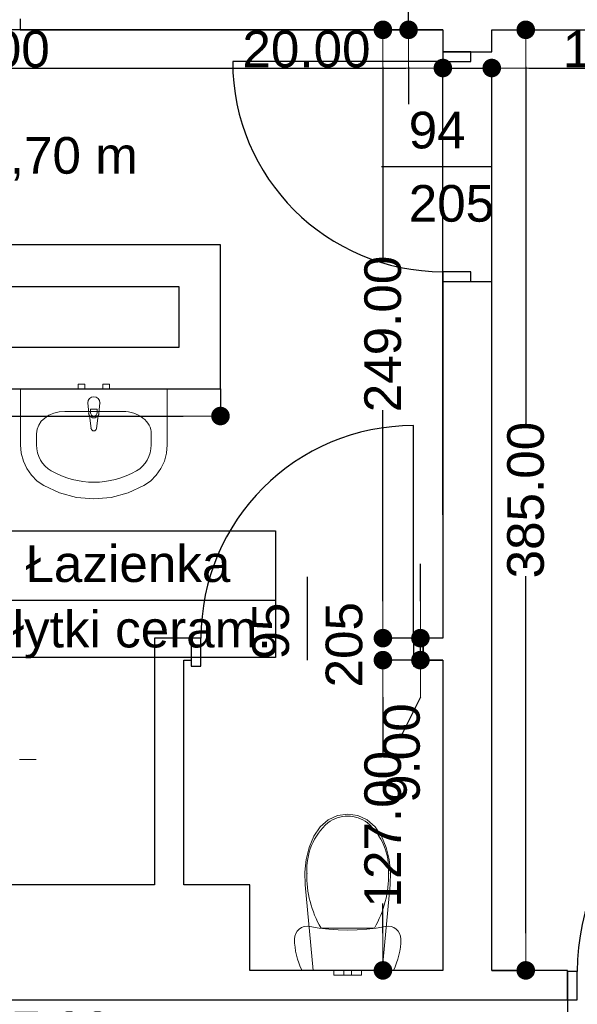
# Model space of a CAD drawing. Header units: millimetres. Extents: x -175445 to -20415, y -559200 to 231527.
# Tile 116 of 256: x -96839 to -94558, y -177409 to -173379. Entities that reach past the tile are written whole.
import ezdxf
from ezdxf.enums import TextEntityAlignment as Align

# ---------------------------------------------------------------- set-up
doc = ezdxf.new("R2010")
doc.units = ezdxf.units.MM
doc.header["$MEASUREMENT"] = 0
for name, color, linetype in [('Drzwi', 7, 'Continuous'), ('Linia', 7, 'Continuous'), ('Obiekt', 7, 'Continuous'), ('Strefa', 7, 'Continuous'), ('Słup', 7, 'Continuous'), ('Tekst', 7, 'Continuous'), ('Wymiary', 63, 'Continuous'), ('Ściana', 7, 'Continuous')]:
    doc.layers.add(name, color=color, linetype=linetype)
doc.styles.add('Arial', font='txt')
doc.styles.add('Times new roman', font='txt')
doc.dimstyles.new('GENERATED_STYLE__1', dxfattribs={"dimtxt": 150, "dimasz": 152, "dimexe": 0.18, "dimexo": 0, "dimgap": 0.09, "dimtad": 1, "dimtih": 1, "dimtoh": 1, "dimlfac": 0.1, "dimzin": 0, "dimdsep": 46, "dimtxsty": 'Arial', "dimblk": 'ARROWHEAD_11', "dimblk1": 'ARROWHEAD_11', "dimblk2": 'ARROWHEAD_11', "dimcen": 0.09, "dimclrd": 114, "dimclre": 114, "dimclrt": 114, "dimazin": 0, "dimtfac": 1, "dimtdec": 4, "dimtmove": 0, "dimatfit": 3, "dimfxl": 1, "dimtolj": 1, "dimtzin": 0, "dimarcsym": 0})
doc.dimstyles.new('GENERATED_STYLE__2', dxfattribs={"dimtxt": 150, "dimasz": 152, "dimexe": 0.18, "dimexo": 0, "dimgap": 0.09, "dimtad": 1, "dimlfac": 0.1, "dimzin": 0, "dimdsep": 46, "dimtxsty": 'Arial', "dimblk": 'ARROWHEAD_11', "dimblk1": 'ARROWHEAD_11', "dimblk2": 'ARROWHEAD_11', "dimcen": 0.09, "dimclrd": 114, "dimclre": 114, "dimclrt": 114, "dimazin": 0, "dimtfac": 1, "dimtdec": 4, "dimtmove": 0, "dimatfit": 3, "dimfxl": 1, "dimtolj": 1, "dimtzin": 0, "dimarcsym": 0})
doc.dimstyles.new('GENERATED_STYLE__3', dxfattribs={"dimtxt": 150, "dimasz": 152, "dimexe": 0.18, "dimexo": 0, "dimgap": 0.09, "dimtad": 1, "dimlfac": 0.1, "dimzin": 0, "dimdsep": 46, "dimtxsty": 'Arial', "dimblk": 'ARROWHEAD_11', "dimblk1": 'ARROWHEAD_11', "dimblk2": 'ARROWHEAD_11', "dimcen": 0.09, "dimclrd": 114, "dimclre": 114, "dimclrt": 114, "dimazin": 0, "dimtfac": 1, "dimtdec": 4, "dimtmove": 2, "dimatfit": 3, "dimfxl": 1, "dimtolj": 1, "dimtzin": 0, "dimarcsym": 0})

# ---------------------------------------------------------------- blocks, each defined once
blk = doc.blocks.new('Łazienka_4_49_49', base_point=(-97000.8, 19615.4))
at = {"layer": 'Strefa'}
for p, q in [((-97734.9, 19898.2), (-95792.7, 19898.2)), ((-97734.9, 19379.6), (-97734.9, 19898.2)), ((-97698.2, 19872.3), (-97037.5, 19872.3)), ((-97698.2, 19646), (-97698.2, 19872.3)), ((-97037.5, 19872.3), (-97037.5, 19646)), ((-97000.8, 19898.2), (-97000.8, 19379.6)), ((-95792.7, 19898.2), (-95792.7, 19379.6)), ((-97037.5, 19646), (-97698.2, 19646)), ((-97734.9, 19615.4), (-95792.7, 19615.4)), ((-95792.7, 19379.6), (-97734.9, 19379.6))]:
    blk.add_line(p, q, dxfattribs=at)
at = {"layer": 'Strefa', "style": 'Arial'}
for tag, height, p in [('ROOM_NUMBER', 180, (-97367.8, 19770.2)), ('ROOM_NAME', 150, (-96396.7, 19764.2)), ('ROOM_CALC_AREA', 150, (-97367.8, 19503.3)), ('floor_f', 150, (-96396.7, 19496.3))]:
    blk.add_attdef(tag, text='', height=height, dxfattribs=at).set_placement(p, align=Align.MIDDLE_CENTER)
blk = doc.blocks.new('ARROWHEAD_11')
at = {"color": 0, "linetype": 'Continuous', "lineweight": 0}
blk.add_line((0, 0), (-1, 0), dxfattribs=at)
at = {"color": 0, "linetype": 'Continuous', "lineweight": 0, "const_width": 0.25, "flags": 128}
blk.add_lwpolyline([(-0.125, 0, 1), (0.125, 0, 1)], format="xyb", close=True, dxfattribs=at)
blk = doc.blocks.new('*D1448')
at = {"layer": 'Defpoints', "color": 0}
for p in [(-98968, -177390.6), (-94598, -177390.6), (-94598, -177592.8)]:
    blk.add_point(p, dxfattribs=at)
at = {"layer": 'Wymiary', "color": 114, "lineweight": -2}
for p, q in [((-98968, -177390.6), (-98968, -177593)), ((-94598, -177390.6), (-94598, -177593)), ((-98816, -177592.8), (-94750, -177592.8))]:
    blk.add_line(p, q, dxfattribs=at)
at = {"layer": 'Wymiary', "color": 114, "lineweight": -2, "xscale": 152, "yscale": 152, "zscale": 152, "rotation": 180}
blk.add_blockref('ARROWHEAD_11', (-98968, -177592.8), dxfattribs=at)
at = {"layer": 'Wymiary', "color": 114, "lineweight": -2, "xscale": 152, "yscale": 152, "zscale": 152}
blk.add_blockref('ARROWHEAD_11', (-94598, -177592.8), dxfattribs=at)
at = {"layer": 'Wymiary', "color": 114, "lineweight": 13, "insert": (-96783, -177516), "char_height": 150, "attachment_point": 5, "style": 'Arial'}
blk.add_mtext('\\A1;437.00', dxfattribs=at)
blk = doc.blocks.new('*D1449')
at = {"layer": 'Defpoints', "color": 0}
for p in [(-94598, -177390.6), (-93558, -177390.6), (-93558, -177592.8)]:
    blk.add_point(p, dxfattribs=at)
at = {"layer": 'Wymiary', "color": 114, "lineweight": -2}
for p, q in [((-94598, -177390.6), (-94598, -177593)), ((-93558, -177390.6), (-93558, -177593)), ((-94446, -177592.8), (-93710, -177592.8))]:
    blk.add_line(p, q, dxfattribs=at)
at = {"layer": 'Wymiary', "color": 114, "lineweight": -2, "xscale": 152, "yscale": 152, "zscale": 152, "rotation": 180}
blk.add_blockref('ARROWHEAD_11', (-94598, -177592.8), dxfattribs=at)
at = {"layer": 'Wymiary', "color": 114, "lineweight": -2, "xscale": 152, "yscale": 152, "zscale": 152}
blk.add_blockref('ARROWHEAD_11', (-93558, -177592.8), dxfattribs=at)
at = {"layer": 'Wymiary', "color": 114, "lineweight": 13, "insert": (-94078, -177516.1), "char_height": 150, "attachment_point": 5, "style": 'Arial'}
blk.add_mtext('\\A1;104.00', dxfattribs=at)
blk = doc.blocks.new('*D1455')
at = {"layer": 'Defpoints', "color": 0}
for p in [(-98738, -173420.6), (-95108, -173576.9), (-95108, -175405.6)]:
    blk.add_point(p, dxfattribs=at)
at = {"layer": 'Wymiary', "color": 114, "lineweight": -2}
for p, q in [((-98738, -173420.6), (-98738, -173577.1)), ((-98586, -173576.9), (-95260, -173576.9)), ((-95108, -175405.6), (-95108, -173576.7))]:
    blk.add_line(p, q, dxfattribs=at)
at = {"layer": 'Wymiary', "color": 114, "lineweight": -2, "xscale": 152, "yscale": 152, "zscale": 152, "rotation": 180}
blk.add_blockref('ARROWHEAD_11', (-98738, -173576.9), dxfattribs=at)
at = {"layer": 'Wymiary', "color": 114, "lineweight": -2, "xscale": 152, "yscale": 152, "zscale": 152}
blk.add_blockref('ARROWHEAD_11', (-95108, -173576.9), dxfattribs=at)
at = {"layer": 'Wymiary', "color": 114, "lineweight": 13, "insert": (-97036.8, -173500.2), "char_height": 150, "attachment_point": 5, "style": 'Arial'}
blk.add_mtext('\\A1;363.00', dxfattribs=at)
blk = doc.blocks.new('*D1456')
at = {"layer": 'Defpoints', "color": 0}
for p in [(-94908, -173576.9), (-95108, -175405.6), (-94908, -175405.6)]:
    blk.add_point(p, dxfattribs=at)
at = {"layer": 'Wymiary', "color": 114, "lineweight": -2}
for p, q in [((-95920.3, -173576.9), (-95412, -173576.9)), ((-95412, -173576.9), (-95260, -173576.9)), ((-95108, -175405.6), (-95108, -173576.7)), ((-95108, -173576.9), (-94908, -173576.9)), ((-94908, -175405.6), (-94908, -173576.7)), ((-94756, -173576.9), (-94604, -173576.9))]:
    blk.add_line(p, q, dxfattribs=at)
at = {"layer": 'Wymiary', "color": 114, "lineweight": -2, "xscale": 152, "yscale": 152, "zscale": 152}
blk.add_blockref('ARROWHEAD_11', (-95108, -173576.9), dxfattribs=at)
at = {"layer": 'Wymiary', "color": 114, "lineweight": -2, "xscale": 152, "yscale": 152, "zscale": 152, "rotation": 180}
blk.add_blockref('ARROWHEAD_11', (-94908, -173576.9), dxfattribs=at)
at = {"layer": 'Wymiary', "color": 114, "lineweight": 13, "insert": (-95666.2, -173500.2), "char_height": 150, "attachment_point": 5, "style": 'Arial'}
blk.add_mtext('\\A1;20.00', dxfattribs=at)
blk = doc.blocks.new('*D1457')
at = {"layer": 'Defpoints', "color": 0}
for p in [(-93458, -173420.6), (-93458, -173576.9), (-94908, -175405.6)]:
    blk.add_point(p, dxfattribs=at)
at = {"layer": 'Wymiary', "color": 114, "lineweight": -2}
for p, q in [((-93458, -173420.6), (-93458, -173577.1)), ((-94908, -175405.6), (-94908, -173576.7)), ((-94756, -173576.9), (-93610, -173576.9))]:
    blk.add_line(p, q, dxfattribs=at)
at = {"layer": 'Wymiary', "color": 114, "lineweight": -2, "xscale": 152, "yscale": 152, "zscale": 152, "rotation": 180}
blk.add_blockref('ARROWHEAD_11', (-94908, -173576.9), dxfattribs=at)
at = {"layer": 'Wymiary', "color": 114, "lineweight": -2, "xscale": 152, "yscale": 152, "zscale": 152}
blk.add_blockref('ARROWHEAD_11', (-93458, -173576.9), dxfattribs=at)
at = {"layer": 'Wymiary', "color": 114, "lineweight": 13, "insert": (-94296.8, -173500.2), "char_height": 150, "attachment_point": 5, "style": 'Arial'}
blk.add_mtext('\\A1;145.00', dxfattribs=at)
blk = doc.blocks.new('*D1467')
at = {"layer": 'Defpoints', "color": 0}
for p in [(-98738, -174890.6), (-96018, -174890.6), (-96018, -175001.5)]:
    blk.add_point(p, dxfattribs=at)
at = {"layer": 'Wymiary', "color": 114, "lineweight": -2}
for p, q in [((-98738, -174890.6), (-98738, -175001.7)), ((-96018, -174890.6), (-96018, -175001.7)), ((-98586, -175001.5), (-96170, -175001.5))]:
    blk.add_line(p, q, dxfattribs=at)
at = {"layer": 'Wymiary', "color": 114, "lineweight": -2, "xscale": 152, "yscale": 152, "zscale": 152, "rotation": 180}
blk.add_blockref('ARROWHEAD_11', (-98738, -175001.5), dxfattribs=at)
at = {"layer": 'Wymiary', "color": 114, "lineweight": -2, "xscale": 152, "yscale": 152, "zscale": 152}
blk.add_blockref('ARROWHEAD_11', (-96018, -175001.5), dxfattribs=at)
at = {"layer": 'Wymiary', "color": 114, "lineweight": 13, "insert": (-97378, -174924.8), "char_height": 150, "attachment_point": 5, "style": 'Arial'}
blk.add_mtext('\\A1;272.00', dxfattribs=at)
blk = doc.blocks.new('*D1469')
at = {"layer": 'Defpoints', "color": 0}
for p in [(-98408, -176120.6), (-98285.4, -176120.6), (-96288, -176920.6)]:
    blk.add_point(p, dxfattribs=at)
at = {"layer": 'Wymiary', "color": 114, "lineweight": -2}
for p, q in [((-98408, -176120.6), (-98285.3, -176120.6)), ((-98285.4, -176768.6), (-98285.4, -176272.6)), ((-98285.4, -176920.6), (-98362.1, -177072.6)), ((-96288, -176920.6), (-98285.6, -176920.6))]:
    blk.add_line(p, q, dxfattribs=at)
at = {"layer": 'Wymiary', "color": 114, "lineweight": -2, "xscale": 152, "yscale": 152, "zscale": 152}
for p, rotation in [((-98285.4, -176120.6), 90), ((-98285.4, -176920.6), 270)]:
    blk.add_blockref('ARROWHEAD_11', p, dxfattribs=dict(at, rotation=rotation))
at = {"layer": 'Wymiary', "color": 114, "lineweight": 13, "insert": (-98362.1, -177149.3), "char_height": 150, "attachment_point": 5, "rotation": 90, "style": 'Arial'}
blk.add_mtext('\\A1;80.00', dxfattribs=at)
blk = doc.blocks.new('*D1472')
at = {"layer": 'Defpoints', "color": 0}
for p in [(-98438.8, -174300.6), (-96018, -174300.6), (-98738, -174890.6)]:
    blk.add_point(p, dxfattribs=at)
at = {"layer": 'Wymiary', "color": 114, "lineweight": -2}
for p, q in [((-98438.8, -174148.6), (-98438.8, -173996.6)), ((-96018, -174300.6), (-98439, -174300.6)), ((-98438.8, -174300.6), (-98438.8, -174342.7)), ((-98438.8, -174890.6), (-98438.8, -174848.6)), ((-98738, -174890.6), (-98438.6, -174890.6)), ((-98438.8, -175042.6), (-98438.8, -175194.6))]:
    blk.add_line(p, q, dxfattribs=at)
at = {"layer": 'Wymiary', "color": 114, "lineweight": -2, "xscale": 152, "yscale": 152, "zscale": 152}
for p, rotation in [((-98438.8, -174300.6), 270), ((-98438.8, -174890.6), 90)]:
    blk.add_blockref('ARROWHEAD_11', p, dxfattribs=dict(at, rotation=rotation))
at = {"layer": 'Wymiary', "color": 114, "lineweight": 13, "insert": (-98438.8, -174595.6), "char_height": 150, "attachment_point": 5, "rotation": 90, "style": 'Arial'}
blk.add_mtext('\\A1;59.00', dxfattribs=at)
blk = doc.blocks.new('*D1473')
at = {"layer": 'Defpoints', "color": 0}
for p in [(-98438.8, -173420.6), (-95108, -173420.6), (-96018, -174300.6)]:
    blk.add_point(p, dxfattribs=at)
at = {"layer": 'Wymiary', "color": 114, "lineweight": -2}
for p, q in [((-95108, -173420.6), (-98439, -173420.6)), ((-98438.8, -173572.6), (-98438.8, -173607.6)), ((-98438.8, -174148.6), (-98438.8, -174113.7)), ((-96018, -174300.6), (-98439, -174300.6))]:
    blk.add_line(p, q, dxfattribs=at)
at = {"layer": 'Wymiary', "color": 114, "lineweight": -2, "xscale": 152, "yscale": 152, "zscale": 152}
for p, rotation in [((-98438.8, -173420.6), 90), ((-98438.8, -174300.6), 270)]:
    blk.add_blockref('ARROWHEAD_11', p, dxfattribs=dict(at, rotation=rotation))
at = {"layer": 'Wymiary', "color": 114, "lineweight": 13, "insert": (-98438.8, -173860.6), "char_height": 150, "attachment_point": 5, "rotation": 90, "style": 'Arial'}
blk.add_mtext('\\A1;88.00', dxfattribs=at)
blk = doc.blocks.new('*D1474')
at = {"layer": 'Defpoints', "color": 0}
for p in [(-95353.3, -176000.6), (-95108, -176000.6), (-95108, -177270.6)]:
    blk.add_point(p, dxfattribs=at)
at = {"layer": 'Wymiary', "color": 114, "lineweight": -2}
for p, q in [((-95108, -176000.6), (-95353.5, -176000.6)), ((-95353.3, -176152.6), (-95353.3, -176388.4)), ((-95353.3, -177118.6), (-95353.3, -176996.7)), ((-95108, -177270.6), (-95353.5, -177270.6))]:
    blk.add_line(p, q, dxfattribs=at)
at = {"layer": 'Wymiary', "color": 114, "lineweight": -2, "xscale": 152, "yscale": 152, "zscale": 152}
for p, rotation in [((-95353.3, -176000.6), 90), ((-95353.3, -177270.6), 270)]:
    blk.add_blockref('ARROWHEAD_11', p, dxfattribs=dict(at, rotation=rotation))
at = {"layer": 'Wymiary', "color": 114, "lineweight": 13, "insert": (-95353.3, -176692.6), "char_height": 150, "attachment_point": 5, "rotation": 90, "style": 'Arial'}
blk.add_mtext('\\A1;127.00', dxfattribs=at)
blk = doc.blocks.new('*D1475')
at = {"layer": 'Defpoints', "color": 0}
for p in [(-95199.9, -175910.6), (-95108, -175910.6), (-95108, -176000.6)]:
    blk.add_point(p, dxfattribs=at)
at = {"layer": 'Wymiary', "color": 114, "lineweight": -2}
for p, q in [((-95199.9, -175758.6), (-95199.9, -175606.6)), ((-95108, -175910.6), (-95200.1, -175910.6)), ((-95199.9, -176000.6), (-95199.9, -175910.6)), ((-95108, -176000.6), (-95200.1, -176000.6)), ((-95199.9, -176152.6), (-95276.6, -176304.6))]:
    blk.add_line(p, q, dxfattribs=at)
at = {"layer": 'Wymiary', "color": 114, "lineweight": -2, "xscale": 152, "yscale": 152, "zscale": 152}
for p, rotation in [((-95199.9, -175910.6), 270), ((-95199.9, -176000.6), 90)]:
    blk.add_blockref('ARROWHEAD_11', p, dxfattribs=dict(at, rotation=rotation))
at = {"layer": 'Wymiary', "color": 114, "lineweight": 13, "insert": (-95276.6, -176381.3), "char_height": 150, "attachment_point": 5, "rotation": 90, "style": 'Arial'}
blk.add_mtext('\\A1;9.00', dxfattribs=at)
blk = doc.blocks.new('*D1476')
at = {"layer": 'Defpoints', "color": 0}
for p in [(-95513, -173420.6), (-95353.3, -173420.6), (-95108, -175910.6)]:
    blk.add_point(p, dxfattribs=at)
at = {"layer": 'Wymiary', "color": 114, "lineweight": -2}
for p, q in [((-95513, -173420.6), (-95353.1, -173420.6)), ((-95353.3, -173572.6), (-95353.3, -174353.2)), ((-95353.3, -175758.6), (-95353.3, -174978.1)), ((-95108, -175910.6), (-95353.5, -175910.6))]:
    blk.add_line(p, q, dxfattribs=at)
at = {"layer": 'Wymiary', "color": 114, "lineweight": -2, "xscale": 152, "yscale": 152, "zscale": 152}
for p, rotation in [((-95353.3, -173420.6), 90), ((-95353.3, -175910.6), 270)]:
    blk.add_blockref('ARROWHEAD_11', p, dxfattribs=dict(at, rotation=rotation))
at = {"layer": 'Wymiary', "color": 114, "lineweight": 13, "insert": (-95353.3, -174665.6), "char_height": 150, "attachment_point": 5, "rotation": 90, "style": 'Arial'}
blk.add_mtext('\\A1;249.00', dxfattribs=at)
blk = doc.blocks.new('*D1477')
at = {"layer": 'Defpoints', "color": 0}
for p in [(-95513, -173260.6), (-95248.3, -173260.6), (-95513, -173420.6)]:
    blk.add_point(p, dxfattribs=at)
at = {"layer": 'Wymiary', "color": 114, "lineweight": -2}
for p, q in [((-95248.3, -173108.6), (-95248.3, -172956.6)), ((-95513, -173260.6), (-95248.1, -173260.6)), ((-95248.3, -173420.6), (-95248.3, -173260.6)), ((-95513, -173420.6), (-95248.1, -173420.6)), ((-95248.3, -173572.6), (-95248.3, -173724.6))]:
    blk.add_line(p, q, dxfattribs=at)
at = {"layer": 'Wymiary', "color": 114, "lineweight": -2, "xscale": 152, "yscale": 152, "zscale": 152}
for p, rotation in [((-95248.3, -173260.6), 270), ((-95248.3, -173420.6), 90)]:
    blk.add_blockref('ARROWHEAD_11', p, dxfattribs=dict(at, rotation=rotation))
at = {"layer": 'Wymiary', "color": 114, "lineweight": 13, "insert": (-95353.3, -173087.2), "char_height": 150, "attachment_point": 5, "rotation": 90, "style": 'Arial'}
blk.add_mtext('\\A1;16.00', dxfattribs=at)
blk = doc.blocks.new('*D1479')
at = {"layer": 'Defpoints', "color": 0}
for p in [(-94908, -173420.6), (-94768.9, -173420.6), (-94908, -177270.6)]:
    blk.add_point(p, dxfattribs=at)
at = {"layer": 'Wymiary', "color": 114, "lineweight": -2}
for p, q in [((-94908, -173420.6), (-94768.7, -173420.6)), ((-94768.9, -173572.6), (-94768.9, -175034.5)), ((-94768.9, -177118.6), (-94768.9, -175656.8)), ((-94908, -177270.6), (-94768.7, -177270.6))]:
    blk.add_line(p, q, dxfattribs=at)
at = {"layer": 'Wymiary', "color": 114, "lineweight": -2, "xscale": 152, "yscale": 152, "zscale": 152}
for p, rotation in [((-94768.9, -173420.6), 90), ((-94768.9, -177270.6), 270)]:
    blk.add_blockref('ARROWHEAD_11', p, dxfattribs=dict(at, rotation=rotation))
at = {"layer": 'Wymiary', "color": 114, "lineweight": 13, "insert": (-94768.9, -175345.6), "char_height": 150, "attachment_point": 5, "rotation": 90, "style": 'Arial'}
blk.add_mtext('\\A1;385.00', dxfattribs=at)
blk = doc.blocks.new('*D1735')
at = {"layer": 'Defpoints', "color": 0}
for p in [(-67558, -174460.7), (-67558, -180112.2), (-140258, -180730.6)]:
    blk.add_point(p, dxfattribs=at)
at = {"layer": 'Wymiary', "color": 114, "lineweight": -2}
for p, q in [((-67558, -174460.7), (-67558, -180112.4)), ((-140258, -180730.6), (-140258, -180112)), ((-140106, -180112.2), (-67710, -180112.2))]:
    blk.add_line(p, q, dxfattribs=at)
at = {"layer": 'Wymiary', "color": 114, "lineweight": -2, "xscale": 152, "yscale": 152, "zscale": 152, "rotation": 180}
blk.add_blockref('ARROWHEAD_11', (-140258, -180112.2), dxfattribs=at)
at = {"layer": 'Wymiary', "color": 114, "lineweight": -2, "xscale": 152, "yscale": 152, "zscale": 152}
blk.add_blockref('ARROWHEAD_11', (-67558, -180112.2), dxfattribs=at)
at = {"layer": 'Wymiary', "color": 114, "lineweight": 13, "insert": (-103908, -180035.5), "char_height": 150, "attachment_point": 5, "style": 'Arial'}
blk.add_mtext('\\A1;7270.01', dxfattribs=at)

msp = doc.modelspace()

# ---------------------------------------------------------------- linework, layer by layer
at = {"layer": 'Drzwi'}
for p, q in [((-95108.019, -173510.636), (-95108.019, -173550.636)), ((-94993.019, -173510.636), (-95108.019, -173510.636)), ((-95108.019, -173510.636), (-94993.019, -173510.636)), ((-94993.019, -173550.636), (-94993.019, -173510.636)), ((-95108.019, -173550.636), (-95968.019, -173550.636)), ((-95108.019, -173550.636), (-94993.019, -173550.636)), ((-94993.019, -174410.636), (-95108.019, -174410.636)), ((-95108.019, -174410.636), (-95108.019, -174450.636)), ((-94993.019, -174450.636), (-94993.019, -174410.636)), ((-95108.019, -174450.636), (-94993.019, -174450.636)), ((-95108.019, -174450.636), (-94993.019, -174450.636)), ((-95228.019, -175910.636), (-95228.019, -175040.636)), ((-96098.019, -175910.636), (-96138.019, -175910.636)), ((-96138.019, -175910.636), (-96138.019, -176025.636)), ((-96138.019, -175910.636), (-96138.019, -176000.636)), ((-96098.019, -176025.636), (-96098.019, -175910.636)), ((-95188.019, -175910.636), (-95228.019, -175910.636)), ((-95228.019, -175910.636), (-95228.019, -176025.636)), ((-95188.019, -176025.636), (-95188.019, -175910.636)), ((-95188.019, -175910.636), (-95188.019, -176000.636)), ((-96138.019, -176025.636), (-96098.019, -176025.636)), ((-95228.019, -176025.636), (-95188.019, -176025.636)), ((-94558.019, -177275.636), (-94598.019, -177275.636)), ((-94598.019, -177275.636), (-94598.019, -177390.636)), ((-94598.019, -177390.636), (-94598.019, -177275.636)), ((-94558.019, -177390.636), (-94558.019, -177275.636)), ((-94598.019, -177390.636), (-94558.019, -177390.636))]:
    msp.add_line(p, q, dxfattribs=at)
for centre, radius, start, end in [((-95108.019, -173550.636), 860, 180, 270), ((-95228.019, -175910.636), 870, 90, 180), ((-93598.019, -177275.636), 960, 90, 180)]:
    msp.add_arc(centre, radius, start, end, dxfattribs=at)
at = {"layer": 'Linia', "lineweight": 13}
msp.add_line((-96771.976, -176407.173), (-96840.89, -176407.173), dxfattribs=at)
at = {"layer": 'Obiekt'}
for p, q in [((-95359.397, -173980.636), (-94908.019, -173980.636)), ((-95663.019, -175659.258), (-95663.019, -176000.636))]:
    msp.add_line(p, q, dxfattribs=at)
at = {"layer": 'Obiekt', "lineweight": 5}
for p, q in [((-96599.558, -174870.636), (-96572.558, -174870.636)), ((-96599.558, -174890.636), (-96599.558, -174870.636)), ((-96572.558, -174870.636), (-96572.558, -174890.636)), ((-96499.558, -174870.636), (-96472.558, -174870.636)), ((-96499.558, -174890.636), (-96499.558, -174870.636)), ((-96472.558, -174870.636), (-96472.558, -174890.636)), ((-96836.058, -174890.636), (-96236.058, -174890.636)), ((-96836.058, -175119.727), (-96836.058, -174890.636)), ((-96572.558, -174890.636), (-96599.558, -174890.636)), ((-96472.558, -174890.636), (-96499.558, -174890.636)), ((-96236.058, -174890.636), (-96236.058, -175119.727)), ((-96557.058, -174989.907), (-96561.058, -174947.954)), ((-96511.058, -174947.954), (-96515.058, -174989.907)), ((-96654.884, -174982.954), (-96417.231, -174982.954)), ((-96549.658, -174972.864), (-96549.658, -174987.735)), ((-96522.458, -174972.864), (-96549.658, -174972.864)), ((-96522.458, -174987.735), (-96522.458, -174972.864)), ((-96547.158, -175052.354), (-96553.787, -174999.42)), ((-96518.328, -174999.42), (-96524.958, -175052.354)), ((-96770.84, -175073.908), (-96770.84, -175119.727)), ((-96301.275, -175073.908), (-96301.275, -175119.727)), ((-96833.163, -175153.449), (-96836.058, -175119.727)), ((-96824.571, -175186.093), (-96833.163, -175153.449)), ((-96238.952, -175153.449), (-96247.544, -175186.093)), ((-96236.058, -175119.727), (-96238.952, -175153.449)), ((-96810.556, -175216.616), (-96824.571, -175186.093)), ((-96247.544, -175186.093), (-96261.559, -175216.616)), ((-96791.567, -175244.043), (-96810.556, -175216.616)), ((-96261.559, -175216.616), (-96280.548, -175244.043)), ((-96768.21, -175267.496), (-96791.567, -175244.043)), ((-96741.231, -175286.227), (-96768.21, -175267.496)), ((-96303.905, -175267.496), (-96330.884, -175286.227)), ((-96280.548, -175244.043), (-96303.905, -175267.496)), ((-96676.04, -175316.168), (-96741.231, -175286.227)), ((-96607.019, -175334.467), (-96676.04, -175316.168)), ((-96396.076, -175316.168), (-96465.096, -175334.467)), ((-96330.884, -175286.227), (-96396.076, -175316.168)), ((-96536.058, -175340.622), (-96607.019, -175334.467)), ((-96465.096, -175334.467), (-96536.058, -175340.622)), ((-95538.49, -176636.852), (-95576.798, -176654.812)), ((-95497.441, -176630.635), (-95538.49, -176636.852)), ((-95497.442, -176639.275), (-95497.441, -176639.275)), ((-95456.392, -176636.852), (-95497.441, -176630.635)), ((-95418.084, -176654.812), (-95456.392, -176636.852)), ((-95609.841, -176683.33), (-95635.439, -176720.526)), ((-95576.798, -176654.812), (-95609.841, -176683.33)), ((-95578.517, -176666.086), (-95578.518, -176666.086)), ((-95385.041, -176683.33), (-95418.084, -176654.812)), ((-95359.443, -176720.526), (-95385.041, -176683.33)), ((-95635.439, -176720.526), (-95654.459, -176767.464)), ((-95340.422, -176767.464), (-95359.443, -176720.526)), ((-95654.459, -176767.464), (-95666.865, -176817.21)), ((-95328.017, -176817.21), (-95340.422, -176767.464)), ((-95666.865, -176817.21), (-95672.352, -176868.556)), ((-95322.53, -176868.556), (-95328.017, -176817.21)), ((-95672.352, -176868.556), (-95670.789, -176920.253)), ((-95324.093, -176920.253), (-95322.53, -176868.556)), ((-95670.789, -176920.253), (-95638.416, -177270.636)), ((-95356.466, -177270.636), (-95324.093, -176920.253)), ((-95675.011, -177091.17), (-95685.903, -177095.183)), ((-95663.503, -177089.646), (-95675.011, -177091.17)), ((-95651.941, -177090.686), (-95663.503, -177089.646)), ((-95613.656, -177097.467), (-95651.941, -177090.686)), ((-95342.941, -177090.686), (-95381.226, -177097.467)), ((-95331.379, -177089.646), (-95342.941, -177090.686)), ((-95319.871, -177091.17), (-95331.379, -177089.646)), ((-95308.979, -177095.183), (-95319.871, -177091.17)), ((-95713.658, -177130.625), (-95714.941, -177142.159)), ((-95709.873, -177119.654), (-95713.658, -177130.625)), ((-95703.771, -177109.781), (-95709.873, -177119.654)), ((-95695.649, -177101.489), (-95703.771, -177109.781)), ((-95685.903, -177095.183), (-95695.649, -177101.489)), ((-95575.08, -177102.324), (-95613.656, -177097.467)), ((-95606.382, -177097.593), (-95497.441, -177097.593)), ((-95536.309, -177105.242), (-95575.08, -177102.324)), ((-95497.441, -177106.216), (-95536.309, -177105.242)), ((-95497.441, -177097.593), (-95388.5, -177097.593)), ((-95458.572, -177105.242), (-95497.441, -177106.216)), ((-95419.802, -177102.324), (-95458.572, -177105.242)), ((-95381.226, -177097.467), (-95419.802, -177102.324)), ((-95299.233, -177101.489), (-95308.979, -177095.183)), ((-95291.111, -177109.781), (-95299.233, -177101.489)), ((-95285.009, -177119.654), (-95291.111, -177109.781)), ((-95281.224, -177130.625), (-95285.009, -177119.654)), ((-95279.941, -177142.159), (-95281.224, -177130.625)), ((-95714.941, -177142.159), (-95714.452, -177158.815)), ((-95714.452, -177158.815), (-95712.987, -177175.413)), ((-95281.895, -177175.413), (-95280.43, -177158.815)), ((-95280.43, -177158.815), (-95279.941, -177142.159)), ((-95712.987, -177175.413), (-95710.551, -177191.896)), ((-95710.551, -177191.896), (-95707.152, -177208.209)), ((-95707.152, -177208.209), (-95702.801, -177224.294)), ((-95292.081, -177224.294), (-95287.73, -177208.209)), ((-95287.73, -177208.209), (-95284.331, -177191.896)), ((-95284.331, -177191.896), (-95281.895, -177175.413)), ((-95702.801, -177224.294), (-95697.515, -177240.096)), ((-95697.515, -177240.096), (-95691.31, -177255.561)), ((-95303.572, -177255.561), (-95297.367, -177240.096)), ((-95297.367, -177240.096), (-95292.081, -177224.294)), ((-95691.31, -177255.561), (-95684.209, -177270.636)), ((-95684.209, -177270.636), (-95310.673, -177270.636)), ((-95638.416, -177270.636), (-95356.466, -177270.636)), ((-95537.746, -177270.636), (-95554.441, -177270.636)), ((-95554.441, -177270.636), (-95554.441, -177290.636)), ((-95537.746, -177290.636), (-95554.441, -177290.636)), ((-95513.441, -177270.636), (-95537.746, -177270.636)), ((-95513.441, -177290.636), (-95537.746, -177290.636)), ((-95508.755, -177270.636), (-95513.441, -177270.636)), ((-95513.441, -177270.636), (-95513.441, -177290.636)), ((-95508.755, -177290.636), (-95513.441, -177290.636)), ((-95497.441, -177270.636), (-95508.755, -177270.636)), ((-95497.441, -177290.636), (-95508.755, -177290.636)), ((-95486.127, -177270.636), (-95497.441, -177270.636)), ((-95486.127, -177290.636), (-95497.441, -177290.636)), ((-95481.441, -177270.636), (-95486.127, -177270.636)), ((-95481.441, -177290.636), (-95486.127, -177290.636)), ((-95481.441, -177270.636), (-95481.441, -177290.636)), ((-95457.136, -177270.636), (-95481.441, -177270.636)), ((-95457.136, -177290.636), (-95481.441, -177290.636)), ((-95440.441, -177270.636), (-95457.136, -177270.636)), ((-95440.441, -177290.636), (-95457.136, -177290.636)), ((-95440.441, -177270.636), (-95440.441, -177290.636)), ((-95310.673, -177270.636), (-95303.572, -177255.561))]:
    msp.add_line(p, q, dxfattribs=at)
for centre, radius, start, end in [((-96536.058, -174947.954), 25, 0, 180), ((-96536.058, -174988.007), 21.086, 185.169607, 212.771025), ((-96536.058, -174987.735), 13.6, 180, 0), ((-96536.058, -174988.007), 21.086, 327.228975, 354.830393), ((-96536.058, -174988.007), 21.086, 212.771025, 327.228975), ((-96536.058, -175050.964), 11.187, 187.138925, 352.861075), ((-95496.629, -176777.878), 138.562, 90.335594, 126.222811), ((-95498.254, -176777.881), 138.565, 53.777196, 89.664414), ((-95407.98, -176858.332), 256.976, 131.575502, 183.195152), ((-95586.901, -176858.332), 256.976, 356.804848, 48.424498), ((-95239.346, -176882.699), 425.383, 178.646069, 210.348234), ((-95755.536, -176882.699), 425.383, 329.651766, 1.353931)]:
    msp.add_arc(centre, radius, start, end, dxfattribs=at)
for centre, major_axis, ratio, start_param, end_param in [((-96654.753, -175073.908), (116.066, 0), 0.78364566, 1.57079633, 3.14159265), ((-96417.362, -175073.908), (116.066, 0), 0.78364566, 0, 1.57079633), ((-96654.91, -175119.727), (0, 121.2), 0.95652174, 1.57079633, 2.64461782), ((-96417.205, -175119.727), (0, 121.2), 0.95652174, 3.63856748, 4.71238898), ((-96536.058, -174890.636), (0, 381.818), 0.95652174, 2.64461781, 3.63856749)]:
    msp.add_ellipse(centre, major_axis=major_axis, ratio=ratio, start_param=start_param, end_param=end_param, dxfattribs=at)
for p in [(-96511.058, -174947.954), (-96557.058, -174989.907), (-96518.328, -174999.42), (-96547.158, -175052.354), (-95416.364, -176666.086), (-95664.477, -176872.651), (-95330.405, -176872.651), (-95606.382, -177097.593)]:
    msp.add_point(p, dxfattribs=at)
at = {"layer": 'Słup'}
for p, q in [((-96288.019, -176920.636), (-98738.019, -176920.636)), ((-95898.019, -176920.636), (-96168.019, -176920.636)), ((-95898.019, -177270.636), (-95898.019, -176920.636))]:
    msp.add_line(p, q, dxfattribs=at)
at = {"layer": 'Ściana'}
for p, q in [((-96838.019, -173375.636), (-96838.019, -173420.636)), ((-95108.019, -173510.636), (-94993.019, -173510.636)), ((-94993.019, -173510.636), (-94908.019, -173510.636)), ((-95108.019, -174450.636), (-94993.019, -174450.636)), ((-94993.019, -174450.636), (-94908.019, -174450.636)), ((-96138.019, -175910.636), (-96138.019, -176000.636)), ((-95188.019, -175910.636), (-95188.019, -176000.636)), ((-94598.019, -177275.636), (-94598.019, -177270.636)), ((-94598.019, -177390.636), (-94598.019, -177275.636))]:
    msp.add_line(p, q, dxfattribs=at)
at = {"layer": 'Ściana', "flags": 128}
for points in [[(-96838.019, -173420.636), (-95108.019, -173420.636)], [(-95108.019, -173420.636), (-95108.019, -173510.636)], [(-94908.019, -173510.636), (-94908.019, -173420.636)], [(-94908.019, -173420.636), (-93458.019, -173420.636)], [(-96018.019, -174300.636), (-98738.019, -174300.636)], [(-96018.019, -174890.636), (-96018.019, -174300.636)], [(-98738.019, -174470.636), (-96188.019, -174470.636)], [(-96188.019, -174470.636), (-96188.019, -174720.636)], [(-95108.019, -174450.636), (-95108.019, -175910.636)], [(-94908.019, -177270.636), (-94908.019, -174450.636)], [(-96188.019, -174720.636), (-98738.019, -174720.636)], [(-98738.019, -174890.636), (-96018.019, -174890.636)], [(-96138.019, -175910.636), (-96288.019, -175910.636)], [(-96288.019, -175910.636), (-96288.019, -176920.636)], [(-95108.019, -175910.636), (-95188.019, -175910.636)], [(-96168.019, -176000.636), (-96138.019, -176000.636)], [(-96168.019, -176920.636), (-96168.019, -176000.636)], [(-95188.019, -176000.636), (-95108.019, -176000.636)], [(-95108.019, -176000.636), (-95108.019, -177270.636)], [(-95108.019, -177270.636), (-95898.019, -177270.636)], [(-94598.019, -177270.636), (-94908.019, -177270.636)], [(-98968.019, -177390.636), (-94598.019, -177390.636)]]:
    msp.add_lwpolyline(points, dxfattribs=at)

# ---------------------------------------------------------------- block references
at = {"layer": 'Strefa'}
ref = msp.add_blockref('Łazienka_4_49_49', (-97000.827, -175754.598), dxfattribs=at)
ref.add_attrib('ROOM_NAME', 'Łazienka', dxfattribs={"color": 7, "height": 150, "style": 'Arial'}).set_placement((-96396.743, -175605.781), align=Align.MIDDLE_CENTER)
ref.add_attrib('ROOM_NUMBER', '4/49', dxfattribs={"color": 7, "height": 180, "style": 'Arial'}).set_placement((-97367.848, -175599.713), align=Align.MIDDLE_CENTER)
ref.add_attrib('ROOM_CALC_AREA', '9,8 m2', dxfattribs={"color": 7, "height": 150, "style": 'Arial'}).set_placement((-97367.848, -175866.653), align=Align.MIDDLE_CENTER)
ref.add_attrib('floor_f', 'płytki ceram.', dxfattribs={"color": 7, "height": 150, "style": 'Arial'}).set_placement((-96396.743, -175873.698), align=Align.MIDDLE_CENTER)

# ---------------------------------------------------------------- texts
at = {"layer": 'Obiekt', "char_height": 150, "attachment_point": 7, "style": 'Arial'}
for s, insert in [('\\A1;{\\fArial|b0|i0|c238|p38;94}', (-95247.845, -173908.104)), ('\\A1;{\\fArial|b0|i0|c238|p38;205}', (-95247.845, -174208.104))]:
    msp.add_mtext(s, dxfattribs=dict(at, insert=insert))
at = {"layer": 'Obiekt', "char_height": 150, "attachment_point": 7, "rotation": 90, "style": 'Arial'}
for s, insert in [('\\A1;{\\fArial|b0|i0|c238|p38;95}', (-95735.55, -175998.467)), ('\\A1;{\\fArial|b0|i0|c238|p38;205}', (-95435.55, -176112.296))]:
    msp.add_mtext(s, dxfattribs=dict(at, insert=insert))
at = {"layer": 'Tekst', "insert": (-97086.954, -173859.568), "char_height": 150, "attachment_point": 2, "style": 'Times new roman'}
msp.add_mtext('\\A1;{\\fArial|b0|i0|c0|p38;h pom = 2,70 m}', dxfattribs=at)

# ---------------------------------------------------------------- dimensions: what is measured, and where the dimension line sits
at = {"layer": 'Wymiary', "lineweight": 13}
for base, p1, p2, dimstyle, picture, middle in [((-95248.276, -173260.636), (-95513.019, -173420.636), (-95513.019, -173260.636), 'GENERATED_STYLE__3', '*D1477', (-95353.276, -173087.245)), ((-98438.787, -173420.636), (-96018.019, -174300.636), (-95108.019, -173420.636), 'GENERATED_STYLE__2', '*D1473', (-98438.787, -173860.636)), ((-95353.276, -173420.636), (-95108.019, -175910.636), (-95513.019, -173420.636), 'GENERATED_STYLE__2', '*D1476', (-95353.276, -174665.636)), ((-94768.87, -173420.636), (-94908.019, -177270.636), (-94908.019, -173420.636), 'GENERATED_STYLE__2', '*D1479', (-94768.87, -175345.636)), ((-98438.787, -174300.636), (-98738.019, -174890.636), (-96018.019, -174300.636), 'GENERATED_STYLE__2', '*D1472', (-98438.787, -174595.636)), ((-95199.924, -175910.636), (-95108.019, -176000.636), (-95108.019, -175910.636), 'GENERATED_STYLE__2', '*D1475', (-95276.6, -176381.312)), ((-95353.276, -176000.636), (-95108.019, -177270.636), (-95108.019, -176000.636), 'GENERATED_STYLE__2', '*D1474', (-95353.276, -176692.55)), ((-98285.435, -176120.636), (-96288.019, -176920.636), (-98408.019, -176120.636), 'GENERATED_STYLE__2', '*D1469', (-98362.111, -177149.312))]:
    dim = msp.add_linear_dim(base=base, p1=p1, p2=p2, angle=90, dimstyle=dimstyle, dxfattribs=at)
    dim.commit()
    dim.dimension.update_dxf_attribs({"geometry": picture, "text_midpoint": middle, "dimtype": 160, "text_rotation": 90})
for base, p1, p2, picture, middle in [((-95108.019, -173576.904), (-98738.019, -173420.636), (-95108.019, -175405.636), '*D1455', (-97036.848, -173576.904)), ((-94908.019, -173576.904), (-95108.019, -175405.636), (-94908.019, -175405.636), '*D1456', (-95666.219, -173576.904)), ((-93458.019, -173576.904), (-94908.019, -175405.636), (-93458.019, -173420.636), '*D1457', (-94296.848, -173576.904)), ((-67557.968, -180112.207), (-140258.019, -180730.636), (-67557.968, -174460.715), '*D1735', (-103907.994, -180112.207)), ((-96018.019, -175001.517), (-98738.019, -174890.636), (-96018.019, -174890.636), '*D1467', (-97378.019, -175001.517)), ((-94598.019, -177592.777), (-98968.019, -177390.636), (-94598.019, -177390.636), '*D1448', (-96783.019, -177592.777)), ((-93558.019, -177592.777), (-94598.019, -177390.636), (-93558.019, -177390.636), '*D1449', (-94078.019, -177592.777))]:
    dim = msp.add_linear_dim(base=base, p1=p1, p2=p2, dimstyle='GENERATED_STYLE__1', dxfattribs=at)
    dim.commit()
    dim.dimension.update_dxf_attribs({"geometry": picture, "text_midpoint": middle, "dimtype": 160})

doc.saveas('drawing.dxf')
